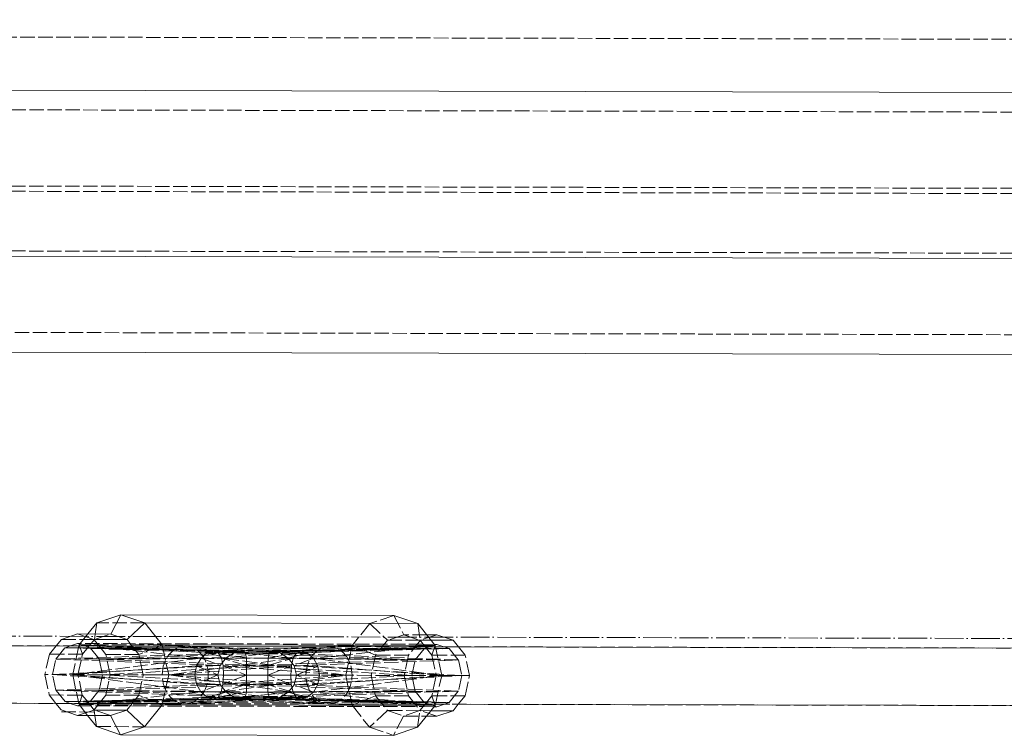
# Model space of a CAD drawing. Header units: millimetres. Extents: x -15129 to 9171, y -18789 to 5877.
# Tile 148 of 256: x -604 to -399, y -16820 to -16671. Entities that reach past the tile are written whole.
import ezdxf

# ---------------------------------------------------------------- set-up
doc = ezdxf.new("R2010")
doc.units = ezdxf.units.MM
doc.linetypes.add('ACAD_ISO02W100', pattern=[15, 12, -3])
doc.linetypes.add('ACAD_ISO04W100', pattern=[30, 24, -3, 0, -3])
for name, color, linetype in [('AS_Belki', 145, 'Continuous'), ('AS_Czesci specjalne', 31, 'Continuous'), ('AS_Sciany betonowe', 252, 'Continuous'), ('AS_Siatki', 72, 'Continuous')]:
    doc.layers.add(name, color=color, linetype=linetype)

msp = doc.modelspace()

# ---------------------------------------------------------------- linework, layer by layer
at = {"layer": 'AS_Belki', "color": 145, "linetype": 'Continuous', "lineweight": 13, "ltscale": 0.25}
for p, q in [((-182.76, -16686.2), (-1083.68, -16684.17)), ((-182.84, -16720.84), (-1083.75, -16718.81)), ((-1070.5, -16738.84), (-196.19, -16740.81)), ((-239.94, -16801.99), (-676.5, -16801.01)), ((-1027.05, -16812.21), (-590.49, -16813.2)), ((-512.59, -16813.38), (-239.96, -16814))]:
    msp.add_line(p, q, dxfattribs=at)
at = {"layer": 'AS_Belki', "color": 84, "linetype": 'ACAD_ISO02W100', "lineweight": 13, "ltscale": 0.25}
for p, q in [((-182.77, -16690.3), (-1083.69, -16688.26)), ((-182.81, -16706.2), (-1083.72, -16704.17)), ((-182.81, -16707.3), (-1083.72, -16705.26)), ((-182.84, -16719.75), (-1083.75, -16717.71)), ((-1081.29, -16734.72), (-182.88, -16736.75)), ((-569.49, -16801.25), (-633.46, -16801.1)), ((-519.48, -16801.36), (-539.53, -16801.32)), ((-517.32, -16801.37), (-519.48, -16801.36)), ((-512.56, -16801.38), (-517.32, -16801.37)), ((-239.94, -16802), (-512.56, -16801.38)), ((-633.87, -16813.1), (-239.96, -16813.99)), ((-590.49, -16813.2), (-569.51, -16813.25)), ((-539.55, -16813.32), (-519.51, -16813.36)), ((-519.51, -16813.36), (-517.35, -16813.37)), ((-517.35, -16813.37), (-512.59, -16813.38))]:
    msp.add_line(p, q, dxfattribs=at)
at = {"layer": 'AS_Belki', "color": 84, "linetype": 'ACAD_ISO02W100', "lineweight": 13, "ltscale": 0.25, "extrusion": (-0.599181, 0.001365, 0.800612)}
for centre, start, end in [((16808.5, -425.3, 318.3), 0.0464, 0), ((16808.5, -401.31, 300.35), 0.068, 359.9322)]:
    msp.add_arc(centre, 6, start, end, dxfattribs=at)
at = {"layer": 'AS_Czesci specjalne', "color": 145, "linetype": 'Continuous', "lineweight": 13, "ltscale": 0.25}
for p, q in [((-582.95, -16794.72), (-587.96, -16796.38)), ((-582.95, -16794.72), (-585.06, -16798.71)), ((-582.95, -16794.72), (-577.95, -16796.4)), ((-526.03, -16794.85), (-582.95, -16794.72)), ((-521.03, -16796.53), (-526.03, -16794.85)), ((-587.96, -16796.38), (-589.83, -16798.7)), ((-587.96, -16796.38), (-588.3, -16798.71)), ((-577.95, -16796.4), (-581.66, -16799.86)), ((-577.95, -16796.4), (-574.3, -16800.99)), ((-521.03, -16796.53), (-577.95, -16796.4)), ((-517.38, -16801.12), (-521.03, -16796.53)), ((-591.95, -16798.7), (-595.35, -16799.83)), ((-588.55, -16799.84), (-591.95, -16798.7)), ((-585.06, -16798.71), (-591.95, -16798.7)), ((-581.66, -16799.86), (-585.06, -16798.71)), ((-517.05, -16798.87), (-519.17, -16798.87)), ((-513.65, -16800.01), (-517.05, -16798.87)), ((-595.35, -16799.83), (-596.45, -16801.19)), ((-593.45, -16801.19), (-591.95, -16800.7)), ((-591.95, -16800.7), (-590.46, -16801.2)), ((-587.46, -16801.21), (-588.55, -16799.84)), ((-581.66, -16799.86), (-588.55, -16799.84)), ((-580.57, -16801.22), (-581.66, -16799.86)), ((-574.3, -16800.99), (-574.9, -16801.23)), ((-574.3, -16800.99), (-574.25, -16801.24)), ((-574.3, -16800.99), (-571.81, -16801.24)), ((-570.06, -16801.25), (-574.3, -16800.99)), ((-568.55, -16801.25), (-574.3, -16800.99)), ((-517.38, -16801.12), (-574.3, -16800.99)), ((-517.38, -16801.12), (-522.89, -16801.35)), ((-517.38, -16801.12), (-521.4, -16801.35)), ((-517.38, -16801.12), (-519.69, -16801.36)), ((-513.65, -16800.01), (-518.25, -16800.02)), ((-517.33, -16801.36), (-517.38, -16801.12)), ((-512.57, -16801.37), (-513.65, -16800.01)), ((-596.47, -16813.19), (-595.39, -16814.55)), ((-591.98, -16813.7), (-593.48, -16813.19)), ((-590.48, -16813.2), (-591.98, -16813.7)), ((-588.58, -16814.57), (-587.49, -16813.21)), ((-581.69, -16814.58), (-580.6, -16813.22)), ((-574.33, -16813.49), (-574.94, -16813.23)), ((-571.79, -16813.24), (-574.33, -16813.49)), ((-574.27, -16813.24), (-574.33, -16813.49)), ((-568.49, -16813.25), (-574.33, -16813.49)), ((-570.02, -16813.25), (-574.33, -16813.49)), ((-523.07, -16813.35), (-517.41, -16813.62)), ((-517.41, -16813.62), (-521.54, -16813.35)), ((-517.41, -16813.62), (-519.78, -16813.36)), ((-517.41, -16813.62), (-517.35, -16813.36)), ((-513.69, -16814.74), (-512.59, -16813.37)), ((-595.39, -16814.55), (-591.99, -16815.7)), ((-591.99, -16815.7), (-588.58, -16814.57)), ((-581.69, -16814.58), (-588.58, -16814.57)), ((-581.69, -16814.58), (-585.1, -16815.71)), ((-581.69, -16814.58), (-578, -16818.05)), ((-574.33, -16813.49), (-578, -16818.05)), ((-574.33, -16813.49), (-517.41, -16813.62)), ((-521.08, -16818.18), (-517.41, -16813.62)), ((-513.69, -16814.74), (-518.29, -16814.71)), ((-517.09, -16815.87), (-513.69, -16814.74)), ((-591.99, -16815.7), (-585.1, -16815.71)), ((-589.87, -16815.7), (-588.01, -16818.03)), ((-588.34, -16815.71), (-588.01, -16818.03)), ((-585.1, -16815.71), (-583.01, -16819.72)), ((-519.21, -16815.85), (-517.09, -16815.87)), ((-588.01, -16818.03), (-583.01, -16819.72)), ((-578, -16818.05), (-583.01, -16819.72)), ((-578, -16818.05), (-521.08, -16818.18)), ((-526.09, -16819.85), (-521.08, -16818.18)), ((-583.01, -16819.72), (-526.09, -16819.85))]:
    msp.add_line(p, q, dxfattribs=at)
at = {"layer": 'AS_Czesci specjalne', "color": 84, "linetype": 'ACAD_ISO02W100', "lineweight": 13, "ltscale": 0.25}
for p, q in [((-526.03, -16794.85), (-531.04, -16796.51)), ((-526.03, -16794.85), (-523.94, -16798.88)), ((-577.95, -16796.4), (-587.96, -16796.38)), ((-531.04, -16796.51), (-534.71, -16801.08)), ((-531.04, -16796.51), (-527.34, -16800.01)), ((-521.03, -16796.53), (-520.55, -16800.02)), ((-589.83, -16798.7), (-591.43, -16800.7)), ((-588.46, -16799.84), (-585.06, -16798.71)), ((-588.3, -16798.71), (-588.46, -16799.84)), ((-523.94, -16798.88), (-527.34, -16800.01)), ((-519.17, -16798.87), (-523.94, -16798.88)), ((-523.94, -16798.88), (-520.55, -16800.02)), ((-517.05, -16798.87), (-520.46, -16800)), ((-595.35, -16799.83), (-588.46, -16799.84)), ((-519.88, -16800.86), (-591.95, -16800.7)), ((-591.63, -16800.95), (-591.69, -16801.2)), ((-591.54, -16800.84), (-591.63, -16800.95)), ((-591.55, -16801.2), (-591.63, -16800.95)), ((-591.63, -16800.95), (-566.23, -16803.72)), ((-591.63, -16800.95), (-564.96, -16802.64)), ((-563.68, -16802.26), (-591.63, -16800.95)), ((-574.3, -16800.99), (-591.63, -16800.95)), ((-591.43, -16800.7), (-591.54, -16800.84)), ((-589.56, -16801.2), (-589.16, -16800.7)), ((-589.16, -16800.7), (-588.46, -16799.84)), ((-534.71, -16801.08), (-563.68, -16802.26)), ((-534.71, -16801.08), (-562.66, -16802.65)), ((-534.71, -16801.08), (-561.99, -16803.73)), ((-534.71, -16801.08), (-536.07, -16807.32)), ((-529.83, -16803.1), (-534.71, -16801.08)), ((-527.34, -16800.01), (-529.83, -16803.1)), ((-527.34, -16800.01), (-520.46, -16800)), ((-520.46, -16800), (-522.95, -16803.1)), ((-520.55, -16800.02), (-519.49, -16801.36)), ((-518.25, -16800.02), (-520.55, -16800.02)), ((-517.58, -16800.87), (-519.88, -16800.86)), ((-518.54, -16801.36), (-517.47, -16801)), ((-517.38, -16801.12), (-518.08, -16803.13)), ((-517.06, -16800.87), (-517.58, -16800.87)), ((-517.47, -16801), (-517.06, -16800.87)), ((-517.06, -16800.87), (-514.46, -16801.74)), ((-597.85, -16802.93), (-598.77, -16807.18)), ((-596.45, -16801.19), (-597.85, -16802.93)), ((-590.96, -16802.95), (-597.85, -16802.93)), ((-596.47, -16803.94), (-594.56, -16801.56)), ((-566.31, -16802.9), (-596.47, -16803.94)), ((-594.56, -16801.56), (-593.45, -16801.19)), ((-594.56, -16801.56), (-589.23, -16801.73)), ((-594.56, -16801.56), (-589.27, -16801.68)), ((-589.28, -16801.66), (-594.56, -16801.56)), ((-589.35, -16801.57), (-594.56, -16801.56)), ((-591.69, -16801.2), (-592.99, -16807.19)), ((-591.88, -16807.2), (-590.96, -16802.95)), ((-590.96, -16802.95), (-591.55, -16801.2)), ((-590.96, -16802.95), (-589.75, -16801.44)), ((-590.46, -16801.2), (-589.35, -16801.57)), ((-589.75, -16801.44), (-589.56, -16801.2)), ((-589.35, -16801.57), (-587.45, -16803.96)), ((-589.35, -16801.57), (-552, -16802.68)), ((-551.68, -16802.39), (-589.35, -16801.57)), ((-551.18, -16802.29), (-589.35, -16801.57)), ((-514.46, -16801.74), (-589.35, -16801.57)), ((-568.77, -16801.62), (-589.35, -16801.57)), ((-557.83, -16802.27), (-589.28, -16801.66)), ((-589.27, -16801.68), (-558.52, -16802.37)), ((-589.23, -16801.73), (-559.33, -16802.66)), ((-586.07, -16802.96), (-587.46, -16801.21)), ((-552, -16802.68), (-587.45, -16803.96)), ((-585.16, -16807.21), (-586.07, -16802.96)), ((-579.17, -16802.98), (-586.07, -16802.96)), ((-579.17, -16802.98), (-580.57, -16801.22)), ((-574.9, -16801.23), (-579.17, -16802.98)), ((-578.27, -16807.23), (-579.17, -16802.98)), ((-574.25, -16801.24), (-572.97, -16807.24)), ((-571.81, -16801.24), (-547.03, -16803.76)), ((-546.36, -16802.69), (-570.06, -16801.25)), ((-545.34, -16802.3), (-568.55, -16801.25)), ((-559.33, -16802.66), (-566.31, -16802.9)), ((-564.96, -16802.64), (-566.23, -16803.72)), ((-563.68, -16802.26), (-564.96, -16802.64)), ((-558.52, -16802.37), (-564.96, -16802.64)), ((-564.96, -16802.64), (-560.96, -16803.7)), ((-564.96, -16802.64), (-559.33, -16802.66)), ((-563.68, -16802.26), (-562.66, -16802.65)), ((-563.68, -16802.26), (-558.52, -16802.37)), ((-563.68, -16802.26), (-558.41, -16802.36)), ((-557.83, -16802.27), (-563.68, -16802.26)), ((-558.73, -16802.45), (-562.66, -16802.65)), ((-562.66, -16802.65), (-561.99, -16803.73)), ((-562.66, -16802.65), (-556.76, -16803.71)), ((-559.33, -16802.66), (-562.66, -16802.65)), ((-560.96, -16803.7), (-559.33, -16802.66)), ((-559.33, -16802.66), (-558.52, -16802.37)), ((-559.33, -16802.66), (-557.02, -16802.66)), ((-557.33, -16802.38), (-558.73, -16802.45)), ((-558.52, -16802.37), (-557.83, -16802.27)), ((-558.41, -16802.36), (-557.33, -16802.38)), ((-540.92, -16802.03), (-557.83, -16802.27)), ((-557.83, -16802.27), (-557.33, -16802.38)), ((-519.66, -16801.73), (-557.33, -16802.38)), ((-557.33, -16802.38), (-557.02, -16802.66)), ((-519.66, -16801.73), (-557.02, -16802.66)), ((-557.02, -16802.66), (-556.76, -16803.71)), ((-557.02, -16802.66), (-549.22, -16802.98)), ((-552, -16802.68), (-552.26, -16803.72)), ((-552.26, -16803.72), (-546.36, -16802.69)), ((-552, -16802.68), (-551.68, -16802.39)), ((-546.36, -16802.69), (-552, -16802.68)), ((-551.18, -16802.29), (-551.68, -16802.39)), ((-551.68, -16802.39), (-545.34, -16802.3)), ((-546.36, -16802.69), (-551.68, -16802.39)), ((-514.46, -16801.74), (-551.18, -16802.29)), ((-551.18, -16802.29), (-550.5, -16802.39)), ((-545.34, -16802.3), (-551.18, -16802.29)), ((-550.5, -16802.39), (-514.46, -16801.74)), ((-550.5, -16802.39), (-545.34, -16802.3)), ((-550.5, -16802.39), (-549.68, -16802.68)), ((-544.06, -16802.69), (-550.5, -16802.39)), ((-549.68, -16802.68), (-514.46, -16801.74)), ((-549.68, -16802.68), (-548.06, -16803.73)), ((-512.56, -16804.13), (-549.68, -16802.68)), ((-546.36, -16802.69), (-549.68, -16802.68)), ((-549.22, -16802.98), (-546.61, -16803.09)), ((-547.03, -16803.76), (-546.36, -16802.69)), ((-546.81, -16803.4), (-544.06, -16802.69)), ((-546.61, -16803.09), (-521.57, -16804.11)), ((-546.36, -16802.69), (-545.34, -16802.3)), ((-544.06, -16802.69), (-546.36, -16802.69)), ((-522.89, -16801.35), (-545.34, -16802.3)), ((-544.06, -16802.69), (-545.34, -16802.3)), ((-521.4, -16801.35), (-544.06, -16802.69)), ((-542.8, -16803.77), (-544.06, -16802.69)), ((-519.69, -16801.36), (-542.8, -16803.77)), ((-519.66, -16801.73), (-540.92, -16802.03)), ((-529.83, -16803.1), (-530.75, -16807.34)), ((-522.95, -16803.1), (-529.83, -16803.1)), ((-522.95, -16803.1), (-523.88, -16807.35)), ((-521.57, -16804.11), (-519.66, -16801.73)), ((-519.66, -16801.73), (-519.29, -16801.61)), ((-519.49, -16801.36), (-518.08, -16803.13)), ((-519.29, -16801.61), (-518.55, -16801.36)), ((-518.55, -16801.36), (-518.54, -16801.36)), ((-518.08, -16803.13), (-517.18, -16807.37)), ((-516.95, -16803.13), (-518.08, -16803.13)), ((-516.05, -16807.37), (-517.33, -16801.36)), ((-511.17, -16803.13), (-516.95, -16803.13)), ((-514.46, -16801.74), (-512.56, -16804.13)), ((-511.17, -16803.13), (-512.57, -16801.37)), ((-510.27, -16807.38), (-511.17, -16803.13)), ((-597.17, -16807.19), (-596.47, -16803.94)), ((-587.52, -16803.88), (-596.47, -16803.94)), ((-596.47, -16803.94), (-587.38, -16804.29)), ((-566.23, -16803.72), (-592.99, -16807.19)), ((-565.86, -16803.73), (-587.52, -16803.88)), ((-552.26, -16803.72), (-587.45, -16803.96)), ((-587.45, -16803.96), (-586.76, -16807.21)), ((-587.45, -16803.96), (-552.31, -16805.31)), ((-587.38, -16804.29), (-565.39, -16805.16)), ((-547.03, -16803.76), (-572.97, -16807.24)), ((-566.23, -16803.72), (-567.17, -16805.33)), ((-560.96, -16803.7), (-566.23, -16803.72)), ((-566.23, -16803.72), (-562.22, -16805.29)), ((-560.96, -16803.7), (-565.86, -16803.73)), ((-565.39, -16805.16), (-562.22, -16805.29)), ((-562.22, -16805.29), (-560.96, -16803.7)), ((-560.98, -16803.72), (-561.99, -16803.73)), ((-561.99, -16803.73), (-561.77, -16804.72)), ((-561.18, -16803.97), (-561.99, -16803.73)), ((-536.07, -16807.32), (-561.99, -16803.73)), ((-561.77, -16804.72), (-561.64, -16805.34)), ((-556.72, -16805.3), (-561.18, -16803.97)), ((-556.76, -16803.71), (-560.98, -16803.72)), ((-556.76, -16803.71), (-556.72, -16805.3)), ((-548, -16803.81), (-556.76, -16803.71)), ((-547.3, -16804.98), (-556.72, -16805.3)), ((-552.31, -16805.31), (-552.26, -16803.72)), ((-552.31, -16805.31), (-547.03, -16803.76)), ((-547.03, -16803.76), (-552.26, -16803.72)), ((-548.06, -16803.73), (-546.81, -16803.4)), ((-548.06, -16803.73), (-547.25, -16804.76)), ((-512.56, -16804.13), (-548.06, -16803.73)), ((-547.02, -16803.74), (-548.06, -16803.73)), ((-547.04, -16803.82), (-548, -16803.81)), ((-547.39, -16805.37), (-547.03, -16803.76)), ((-547.08, -16804.97), (-547.3, -16804.98)), ((-547.25, -16804.76), (-546.81, -16805.32)), ((-543.52, -16804.85), (-547.08, -16804.97)), ((-543.19, -16803.86), (-547.04, -16803.82)), ((-542.8, -16803.77), (-547.02, -16803.74)), ((-542.8, -16803.77), (-546.81, -16805.32)), ((-546.81, -16805.32), (-512.56, -16804.13)), ((-521.57, -16804.11), (-543.52, -16804.85)), ((-521.57, -16804.11), (-543.19, -16803.86)), ((-541.86, -16805.39), (-542.8, -16803.77)), ((-516.05, -16807.37), (-542.8, -16803.77)), ((-522.27, -16807.36), (-521.57, -16804.11)), ((-512.56, -16804.13), (-511.87, -16807.38)), ((-598.77, -16807.18), (-597.87, -16811.43)), ((-511.87, -16807.38), (-598.77, -16807.18)), ((-586.89, -16806.63), (-597.17, -16807.19)), ((-596.48, -16810.44), (-597.17, -16807.19)), ((-597.17, -16807.19), (-586.89, -16807.79)), ((-586.76, -16807.21), (-597.17, -16807.19)), ((-567.17, -16805.33), (-592.99, -16807.19)), ((-592.99, -16807.19), (-591.72, -16813.2)), ((-592.99, -16807.19), (-566.24, -16810.79)), ((-592.99, -16807.19), (-567.18, -16809.18)), ((-591.88, -16807.2), (-592.99, -16807.19)), ((-590.98, -16811.45), (-591.88, -16807.2)), ((-586.76, -16807.21), (-587.47, -16810.46)), ((-562.22, -16805.29), (-586.89, -16806.63)), ((-552.31, -16805.31), (-586.76, -16807.21)), ((-552.32, -16809.27), (-586.76, -16807.21)), ((-586.08, -16811.46), (-585.16, -16807.21)), ((-579.19, -16811.48), (-578.27, -16807.23)), ((-572.97, -16807.24), (-578.27, -16807.23)), ((-572.97, -16807.24), (-574.27, -16813.24)), ((-547.39, -16805.37), (-572.97, -16807.24)), ((-572.97, -16807.24), (-547.05, -16810.84)), ((-572.97, -16807.24), (-547.4, -16809.22)), ((-547.51, -16807.3), (-572.97, -16807.24)), ((-567.17, -16805.33), (-567.52, -16807.25)), ((-567.52, -16807.25), (-567.18, -16809.18)), ((-562.72, -16807.26), (-567.18, -16809.18)), ((-562.22, -16805.29), (-567.17, -16805.33)), ((-567.17, -16805.33), (-562.72, -16807.26)), ((-562.72, -16807.26), (-564.7, -16807.26)), ((-562.72, -16807.26), (-562.22, -16805.29)), ((-562.23, -16809.24), (-562.72, -16807.26)), ((-561.53, -16807.27), (-561.65, -16809.19)), ((-556.73, -16807.28), (-561.65, -16809.19)), ((-556.72, -16805.3), (-561.64, -16805.34)), ((-561.64, -16805.34), (-561.53, -16807.27)), ((-561.64, -16805.34), (-556.73, -16807.28)), ((-536.07, -16807.32), (-561.64, -16805.34)), ((-556.72, -16805.3), (-556.73, -16807.28)), ((-556.73, -16807.28), (-556.73, -16809.26)), ((-547.42, -16805.85), (-556.72, -16805.3)), ((-547.39, -16805.37), (-552.31, -16805.31)), ((-552.31, -16807.29), (-552.31, -16805.31)), ((-552.31, -16807.29), (-547.39, -16805.37)), ((-547.51, -16807.3), (-547.39, -16805.37)), ((-546.66, -16805.9), (-547.42, -16805.85)), ((-546.81, -16805.32), (-546.32, -16807.3)), ((-511.87, -16807.38), (-546.81, -16805.32)), ((-541.86, -16805.39), (-546.81, -16805.32)), ((-543.93, -16806.06), (-546.66, -16805.9)), ((-546.32, -16807.3), (-541.86, -16805.39)), ((-522.27, -16807.36), (-543.93, -16806.06)), ((-541.52, -16807.31), (-541.86, -16805.39)), ((-516.05, -16807.37), (-541.86, -16805.39)), ((-552.32, -16809.27), (-587.47, -16810.46)), ((-586.89, -16807.79), (-565.3, -16809.06)), ((-567.18, -16809.18), (-566.24, -16810.79)), ((-567.18, -16809.18), (-562.23, -16809.24)), ((-562.23, -16809.24), (-566.24, -16810.79)), ((-562.23, -16809.24), (-565.4, -16809.35)), ((-565.3, -16809.06), (-562.23, -16809.24)), ((-560.98, -16810.83), (-562.23, -16809.24)), ((-562.01, -16810.8), (-536.07, -16807.32)), ((-561.65, -16809.19), (-561.79, -16809.81)), ((-536.07, -16807.32), (-561.65, -16809.19)), ((-561.65, -16809.19), (-556.73, -16809.26)), ((-556.73, -16809.26), (-561.19, -16810.56)), ((-556.73, -16809.26), (-556.78, -16810.84)), ((-547.43, -16808.74), (-556.73, -16809.26)), ((-547.31, -16809.62), (-556.73, -16809.26)), ((-552.32, -16809.27), (-552.31, -16807.29)), ((-552.32, -16809.27), (-547.4, -16809.22)), ((-552.28, -16810.85), (-552.32, -16809.27)), ((-547.05, -16810.84), (-552.32, -16809.27)), ((-547.4, -16809.22), (-552.31, -16807.29)), ((-547.4, -16809.22), (-547.51, -16807.3)), ((-546.32, -16807.3), (-547.51, -16807.3)), ((-546.67, -16808.7), (-547.43, -16808.74)), ((-547.05, -16810.84), (-547.4, -16809.22)), ((-546.82, -16809.28), (-547.26, -16809.84)), ((-546.32, -16807.3), (-546.82, -16809.28)), ((-546.82, -16809.28), (-511.87, -16807.38)), ((-546.82, -16809.28), (-541.87, -16809.24)), ((-542.81, -16810.85), (-546.82, -16809.28)), ((-512.57, -16810.63), (-546.82, -16809.28)), ((-543.93, -16808.55), (-546.67, -16808.7)), ((-541.87, -16809.24), (-546.32, -16807.3)), ((-541.52, -16807.31), (-546.32, -16807.3)), ((-544.34, -16807.31), (-546.32, -16807.3)), ((-522.27, -16807.36), (-543.93, -16808.55)), ((-542.81, -16810.85), (-516.05, -16807.37)), ((-542.81, -16810.85), (-541.87, -16809.24)), ((-541.87, -16809.24), (-541.52, -16807.31)), ((-516.05, -16807.37), (-541.87, -16809.24)), ((-536.07, -16807.32), (-534.74, -16813.58)), ((-530.75, -16807.34), (-536.07, -16807.32)), ((-530.75, -16807.34), (-529.85, -16811.58)), ((-523.88, -16807.35), (-522.97, -16811.6)), ((-521.59, -16810.61), (-522.27, -16807.36)), ((-517.18, -16807.37), (-518.1, -16811.6)), ((-517.35, -16813.36), (-516.05, -16807.37)), ((-516.05, -16807.37), (-517.18, -16807.37)), ((-510.27, -16807.38), (-516.05, -16807.37)), ((-511.87, -16807.38), (-512.57, -16810.63)), ((-511.19, -16811.63), (-510.27, -16807.38)), ((-587.4, -16810.12), (-596.48, -16810.44)), ((-594.58, -16812.82), (-596.48, -16810.44)), ((-596.48, -16810.44), (-587.73, -16810.78)), ((-587.53, -16810.54), (-596.48, -16810.44)), ((-566.24, -16810.79), (-591.66, -16813.45)), ((-587.47, -16810.46), (-589.38, -16812.83)), ((-587.73, -16810.78), (-566.33, -16811.61)), ((-565.87, -16810.78), (-587.53, -16810.54)), ((-587.47, -16810.46), (-552.02, -16811.9)), ((-587.47, -16810.46), (-552.28, -16810.85)), ((-565.4, -16809.35), (-587.4, -16810.12)), ((-547.05, -16810.84), (-571.79, -16813.24)), ((-566.24, -16810.79), (-564.98, -16811.87)), ((-566.24, -16810.79), (-560.98, -16810.83)), ((-560.98, -16810.83), (-565.87, -16810.78)), ((-560.98, -16810.83), (-564.98, -16811.87)), ((-562.01, -16810.8), (-562.68, -16811.88)), ((-561.79, -16809.81), (-562.01, -16810.8)), ((-561.19, -16810.56), (-562.01, -16810.8)), ((-534.74, -16813.58), (-562.01, -16810.8)), ((-562.01, -16810.8), (-561, -16810.81)), ((-561, -16810.81), (-556.78, -16810.84)), ((-559.35, -16811.88), (-560.98, -16810.83)), ((-556.78, -16810.84), (-560.07, -16811.42)), ((-556.78, -16810.84), (-557.04, -16811.89)), ((-548.02, -16810.79), (-556.78, -16810.84)), ((-552.28, -16810.85), (-547.05, -16810.84)), ((-552.02, -16811.9), (-552.28, -16810.85)), ((-546.38, -16811.92), (-552.28, -16810.85)), ((-549.71, -16811.91), (-512.57, -16810.63)), ((-548.08, -16810.86), (-549.71, -16811.91)), ((-547.26, -16809.84), (-548.08, -16810.86)), ((-512.57, -16810.63), (-548.08, -16810.86)), ((-546.83, -16811.2), (-548.08, -16810.86)), ((-548.08, -16810.86), (-547.03, -16810.86)), ((-547.06, -16810.78), (-548.02, -16810.79)), ((-547.09, -16809.63), (-547.31, -16809.62)), ((-543.53, -16809.76), (-547.09, -16809.63)), ((-521.59, -16810.61), (-547.06, -16810.78)), ((-546.38, -16811.92), (-547.05, -16810.84)), ((-547.03, -16810.86), (-542.81, -16810.85)), ((-544.08, -16811.92), (-546.83, -16811.2)), ((-546.63, -16811.51), (-543, -16811.38)), ((-544.08, -16811.92), (-542.81, -16810.85)), ((-521.59, -16810.61), (-543.53, -16809.76)), ((-543, -16811.38), (-521.59, -16810.61)), ((-519.78, -16813.36), (-542.81, -16810.85)), ((-519.69, -16812.99), (-521.59, -16810.61)), ((-514.48, -16813), (-512.57, -16810.63)), ((-597.87, -16811.43), (-596.48, -16813.19)), ((-597.87, -16811.43), (-590.98, -16811.45)), ((-589.26, -16812.68), (-594.58, -16812.82)), ((-589.29, -16812.73), (-594.58, -16812.82)), ((-589.31, -16812.74), (-594.58, -16812.82)), ((-593.48, -16813.19), (-594.58, -16812.82)), ((-594.58, -16812.82), (-589.38, -16812.83)), ((-591.71, -16813.2), (-591.66, -16813.45)), ((-564.98, -16811.87), (-591.66, -16813.45)), ((-563.7, -16812.26), (-591.66, -16813.45)), ((-591.58, -16813.2), (-591.66, -16813.45)), ((-590.98, -16811.45), (-591.58, -16813.2)), ((-589.77, -16812.96), (-590.98, -16811.45)), ((-589.38, -16812.83), (-590.48, -16813.2)), ((-589.59, -16813.2), (-589.77, -16812.96)), ((-589.18, -16813.7), (-589.58, -16813.2)), ((-552.02, -16811.9), (-589.38, -16812.83)), ((-589.38, -16812.83), (-551.71, -16812.19)), ((-589.38, -16812.83), (-551.21, -16812.29)), ((-589.38, -16812.83), (-514.48, -16813)), ((-567.91, -16812.42), (-589.31, -16812.74)), ((-567.75, -16812.34), (-589.29, -16812.73)), ((-559.35, -16811.88), (-589.26, -16812.68)), ((-587.49, -16813.21), (-586.08, -16811.46)), ((-586.08, -16811.46), (-579.19, -16811.48)), ((-580.6, -16813.22), (-579.19, -16811.48)), ((-574.94, -16813.23), (-579.19, -16811.48)), ((-546.38, -16811.92), (-570.02, -16813.25)), ((-545.36, -16812.3), (-568.49, -16813.25)), ((-557.86, -16812.27), (-567.91, -16812.42)), ((-558.54, -16812.17), (-567.75, -16812.34)), ((-566.33, -16811.61), (-559.35, -16811.88)), ((-564.98, -16811.87), (-563.7, -16812.26)), ((-558.54, -16812.17), (-564.98, -16811.87)), ((-559.35, -16811.88), (-564.98, -16811.87)), ((-562.68, -16811.88), (-563.7, -16812.26)), ((-558.54, -16812.17), (-563.7, -16812.26)), ((-563.7, -16812.26), (-557.36, -16812.18)), ((-563.7, -16812.26), (-534.74, -16813.58)), ((-563.7, -16812.26), (-557.86, -16812.27)), ((-560.07, -16811.42), (-562.68, -16811.88)), ((-562.68, -16811.88), (-534.74, -16813.58)), ((-562.68, -16811.88), (-558.75, -16812.1)), ((-562.68, -16811.88), (-559.35, -16811.88)), ((-558.54, -16812.17), (-559.35, -16811.88)), ((-559.35, -16811.88), (-557.04, -16811.89)), ((-558.75, -16812.1), (-557.36, -16812.18)), ((-557.86, -16812.27), (-558.54, -16812.17)), ((-557.86, -16812.27), (-557.36, -16812.18)), ((-557.86, -16812.27), (-519.69, -16812.99)), ((-557.36, -16812.18), (-557.04, -16811.89)), ((-557.36, -16812.18), (-541.07, -16812.53)), ((-557.04, -16811.89), (-549.24, -16811.61)), ((-557.04, -16811.89), (-550.23, -16812.09)), ((-552.02, -16811.9), (-551.71, -16812.19)), ((-546.38, -16811.92), (-552.02, -16811.9)), ((-551.71, -16812.19), (-546.38, -16811.92)), ((-551.71, -16812.19), (-551.21, -16812.29)), ((-551.71, -16812.19), (-545.36, -16812.3)), ((-550.52, -16812.19), (-551.21, -16812.29)), ((-551.21, -16812.29), (-514.48, -16813)), ((-551.21, -16812.29), (-545.36, -16812.3)), ((-549.71, -16811.91), (-550.52, -16812.19)), ((-546.14, -16812.01), (-550.52, -16812.19)), ((-550.52, -16812.19), (-514.48, -16813)), ((-550.52, -16812.19), (-545.36, -16812.3)), ((-550.23, -16812.09), (-545.56, -16812.23)), ((-514.48, -16813), (-549.71, -16811.91)), ((-549.24, -16811.61), (-546.63, -16811.51)), ((-545.36, -16812.3), (-546.38, -16811.92)), ((-546.38, -16811.92), (-544.08, -16811.92)), ((-544.08, -16811.92), (-546.14, -16812.01)), ((-545.56, -16812.23), (-541.41, -16812.35)), ((-545.36, -16812.3), (-544.08, -16811.92)), ((-545.36, -16812.3), (-523.07, -16813.35)), ((-521.54, -16813.35), (-544.08, -16811.92)), ((-541.41, -16812.35), (-519.69, -16812.99)), ((-541.07, -16812.53), (-519.69, -16812.99)), ((-529.85, -16811.58), (-534.74, -16813.58)), ((-529.85, -16811.58), (-527.37, -16814.68)), ((-522.97, -16811.6), (-529.85, -16811.58)), ((-522.97, -16811.6), (-520.49, -16814.72)), ((-519.51, -16813.36), (-520.59, -16814.7)), ((-519.31, -16813.12), (-519.69, -16812.99)), ((-518.1, -16811.6), (-519.51, -16813.36)), ((-518.59, -16813.36), (-519.31, -16813.12)), ((-518.58, -16813.36), (-518.59, -16813.36)), ((-517.5, -16813.73), (-518.58, -16813.36)), ((-517.41, -16813.62), (-518.1, -16811.6)), ((-516.97, -16811.61), (-518.1, -16811.6)), ((-514.48, -16813), (-517.09, -16813.87)), ((-511.19, -16811.63), (-516.97, -16811.61)), ((-512.59, -16813.37), (-511.19, -16811.63)), ((-588.58, -16814.99), (-595.39, -16814.97)), ((-591.98, -16813.7), (-519.91, -16813.86)), ((-591.66, -16813.45), (-591.57, -16813.56)), ((-591.66, -16813.45), (-574.33, -16813.49)), ((-591.57, -16813.56), (-591.46, -16813.7)), ((-591.46, -16813.7), (-589.87, -16815.7)), ((-588.5, -16814.57), (-589.18, -16813.7)), ((-588.5, -16814.57), (-588.34, -16815.71)), ((-585.1, -16815.71), (-588.5, -16814.57)), ((-534.74, -16813.58), (-531.09, -16818.16)), ((-527.37, -16814.68), (-531.09, -16818.16)), ((-527.37, -16814.68), (-523.98, -16815.83)), ((-520.49, -16814.72), (-527.37, -16814.68)), ((-520.59, -16814.7), (-523.98, -16815.83)), ((-521.08, -16818.18), (-520.59, -16814.7)), ((-518.29, -16814.71), (-520.59, -16814.7)), ((-517.09, -16815.87), (-520.49, -16814.72)), ((-519.91, -16813.86), (-517.61, -16813.87)), ((-517.61, -16813.87), (-517.09, -16813.87)), ((-517.09, -16813.87), (-517.5, -16813.73)), ((-523.98, -16815.83), (-526.09, -16819.85)), ((-523.98, -16815.83), (-519.21, -16815.85)), ((-588.01, -16818.03), (-578, -16818.05)), ((-531.09, -16818.16), (-526.09, -16819.85))]:
    msp.add_line(p, q, dxfattribs=at)
at = {"layer": 'AS_Sciany betonowe', "color": 145, "linetype": 'ACAD_ISO02W100', "lineweight": 13, "ltscale": 0.25}
msp.add_line((-2212.65, -16670.54), (-148.03, -16675.19), dxfattribs=at)
at = {"layer": 'AS_Siatki', "color": 20, "linetype": 'ACAD_ISO04W100', "lineweight": 13, "ltscale": 0.25}
msp.add_line((-11608.02, -16774.36), (105.98, -16800.77), dxfattribs=at)

doc.saveas('drawing.dxf')
